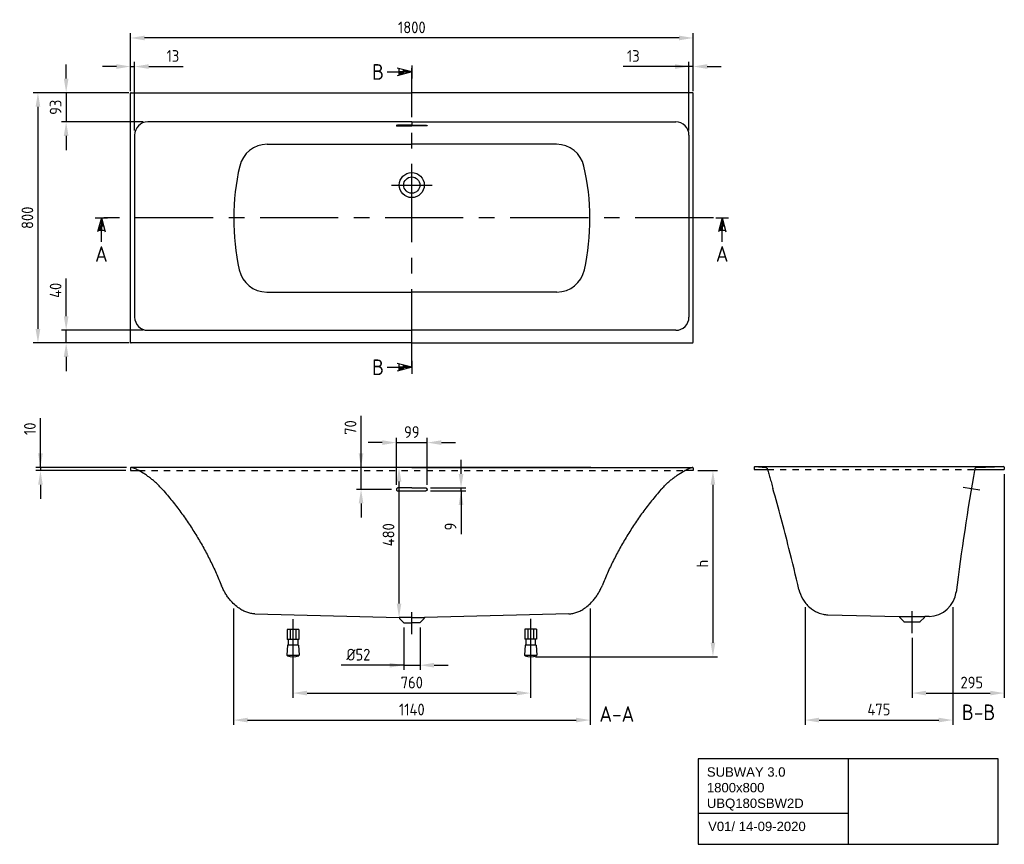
# Model space of a CAD drawing. Extents: x 9142 to 12292, y -1637 to 1000.
import ezdxf
from ezdxf.enums import TextEntityAlignment as Align

# ---------------------------------------------------------------- set-up
doc = ezdxf.new("R2010")
doc.units = 0
doc.header["$LTSCALE"] = 200
doc.header["$MEASUREMENT"] = 0
doc.linetypes.add('CENTER', pattern=[2, 1.25, -0.25, 0.25, -0.25])
doc.linetypes.add('HIDDEN', pattern=[0.2, 0.1, -0.1])
doc.layers.get('DEFPOINTS').update_dxf_attribs({"linetype": 'CONTINUOUS'})
for name, color, linetype in [('BEMATING', 7, 'CONTINUOUS'), ('HARTLIJN', 7, 'CENTER'), ('HULPLIJN', 7, 'HIDDEN'), ('PEN1', 7, 'CONTINUOUS'), ('PEN2', 7, 'CONTINUOUS')]:
    doc.layers.add(name, color=color, linetype=linetype)
doc.styles.add('ISO', font='ISO')
doc.styles.add('iso_text', font='isocp.shx')
doc.dimstyles.new('H2_5OS15', dxfattribs={"dimscale": 15, "dimtxt": 2.5, "dimasz": 3, "dimexe": 1, "dimexo": 1, "dimgap": 1, "dimtad": 1, "dimdec": 0, "dimdsep": 46, "dimtxsty": 'ISO', "dimcen": 0, "dimdle": 1.3, "dimclrd": 256, "dimclre": 256, "dimclrt": 7, "dimadec": 0, "dimazin": 0, "dimtfac": 0.714286, "dimtdec": 0, "dimtmove": 0, "dimatfit": 3, "dimfxl": 1, "dimtvp": 1, "dimtolj": 1, "dimarcsym": 0})

# ---------------------------------------------------------------- blocks, each defined once
blk = doc.blocks.new('*D43')
at = {"layer": 'DEFPOINTS', "color": 0}
for p in [(11296.341486, -442.07614), (10776.449402, -1037.228515), (11359.58079, -1037.228515)]:
    blk.add_point(p, dxfattribs=at)
at = {"layer": 'PEN1', "lineweight": -2}
for p, q in [((11311.341486, -442.07614), (11374.58079, -442.07614)), ((11359.58079, -487.07614), (11359.58079, -992.228515)), ((10791.449402, -1037.228515), (11374.58079, -1037.228515))]:
    blk.add_line(p, q, dxfattribs=at)
at = {"layer": 'PEN1'}
for points in [[(11367.08079, -487.07614), (11352.08079, -487.07614), (11359.58079, -442.07614)], [(11352.08079, -992.228515), (11367.08079, -992.228515), (11359.58079, -1037.228515)]]:
    blk.add_solid(points, dxfattribs=at)
at = {"layer": 'PEN1', "color": 7, "insert": (11325.83079, -739.652328), "char_height": 37.5, "attachment_point": 5, "rotation": 90, "style": 'ISO'}
blk.add_mtext('\\A1;h', dxfattribs=at)
blk = doc.blocks.new('*D108')
at = {"layer": 'DEFPOINTS', "color": 0}
for p in [(10370.551594, -928.336368), (10422.551594, -928.138586), (10422.551594, -1064.269297)]:
    blk.add_point(p, dxfattribs=at)
at = {"layer": 'PEN1', "lineweight": -2}
for p, q in [((10370.551594, -943.336368), (10370.551594, -1079.269297)), ((10422.551594, -943.138586), (10422.551594, -1079.269297)), ((10370.551594, -1064.269297), (10170.194452, -1064.269297)), ((10325.551594, -1064.269297), (10280.551594, -1064.269297)), ((10370.551594, -1064.269297), (10422.551594, -1064.269297)), ((10467.551594, -1064.269297), (10512.551594, -1064.269297))]:
    blk.add_line(p, q, dxfattribs=at)
at = {"layer": 'PEN1'}
for points in [[(10325.551594, -1071.769297), (10325.551594, -1056.769297), (10370.551594, -1064.269297)], [(10467.551594, -1056.769297), (10467.551594, -1071.769297), (10422.551594, -1064.269297)]]:
    blk.add_solid(points, dxfattribs=at)
at = {"layer": 'PEN1', "color": 7, "insert": (10225.373023, -1030.519297), "char_height": 37.5, "attachment_point": 5, "style": 'ISO'}
blk.add_mtext('\\A1;%%c52', dxfattribs=at)
blk = doc.blocks.new('*D109')
at = {"layer": 'DEFPOINTS', "color": 0}
for p in [(10016.230583, -985.395975), (10776.449402, -985.101914), (10776.449402, -1153.337796)]:
    blk.add_point(p, dxfattribs=at)
at = {"layer": 'PEN1', "lineweight": -2}
for p, q in [((10016.230583, -1000.395975), (10016.230583, -1168.337796)), ((10776.449402, -1000.101914), (10776.449402, -1168.337796)), ((10061.230583, -1153.337796), (10731.449402, -1153.337796))]:
    blk.add_line(p, q, dxfattribs=at)
at = {"layer": 'PEN1'}
for points in [[(10061.230583, -1145.837796), (10061.230583, -1160.837796), (10016.230583, -1153.337796)], [(10731.449402, -1160.837796), (10731.449402, -1145.837796), (10776.449402, -1153.337796)]]:
    blk.add_solid(points, dxfattribs=at)
at = {"layer": 'PEN1', "color": 7, "insert": (10396.339993, -1119.587796), "char_height": 37.5, "attachment_point": 5, "style": 'ISO'}
blk.add_mtext('\\A1;760', dxfattribs=at)
blk = doc.blocks.new('*D110')
at = {"layer": 'DEFPOINTS', "color": 0}
for p in [(9826.016281, -867.580328), (10966.790562, -867.459912), (10966.790562, -1239.590067)]:
    blk.add_point(p, dxfattribs=at)
at = {"layer": 'PEN1', "lineweight": -2}
for p, q in [((9826.016281, -882.580328), (9826.016281, -1254.590067)), ((10966.790562, -882.459912), (10966.790562, -1254.590067)), ((9871.016281, -1239.590067), (10921.790562, -1239.590067))]:
    blk.add_line(p, q, dxfattribs=at)
at = {"layer": 'PEN1'}
for points in [[(9871.016281, -1232.090067), (9871.016281, -1247.090067), (9826.016281, -1239.590067)], [(10921.790562, -1247.090067), (10921.790562, -1232.090067), (10966.790562, -1239.590067)]]:
    blk.add_solid(points, dxfattribs=at)
at = {"layer": 'PEN1', "color": 7, "insert": (10396.403422, -1205.840067), "char_height": 37.5, "attachment_point": 5, "style": 'ISO'}
blk.add_mtext('\\A1;1140', dxfattribs=at)
blk = doc.blocks.new('*D111')
at = {"layer": 'DEFPOINTS', "color": 0}
for p in [(11654.218889, -863.504398), (12126.761106, -863.311888), (12126.761106, -1239.590067)]:
    blk.add_point(p, dxfattribs=at)
at = {"layer": 'PEN1', "lineweight": -2}
for p, q in [((11654.218889, -878.504398), (11654.218889, -1254.590067)), ((12126.761106, -878.311888), (12126.761106, -1254.590067)), ((11699.218889, -1239.590067), (12081.761106, -1239.590067))]:
    blk.add_line(p, q, dxfattribs=at)
at = {"layer": 'PEN1'}
for points in [[(11699.218889, -1232.090067), (11699.218889, -1247.090067), (11654.218889, -1239.590067)], [(12081.761106, -1247.090067), (12081.761106, -1232.090067), (12126.761106, -1239.590067)]]:
    blk.add_solid(points, dxfattribs=at)
at = {"layer": 'PEN1', "color": 7, "insert": (11890.489998, -1205.840067), "char_height": 37.5, "attachment_point": 5, "style": 'ISO'}
blk.add_mtext('\\A1;475', dxfattribs=at)
blk = doc.blocks.new('*D112')
at = {"layer": 'DEFPOINTS', "color": 0}
for p in [(10355.423081, -432.098008), (10984.195578, -432.098008), (10355.423081, -912.052434)]:
    blk.add_point(p, dxfattribs=at)
at = {"layer": 'PEN1', "lineweight": -2}
for p, q in [((10969.195578, -432.098008), (10340.423081, -432.098008)), ((10355.423081, -867.052434), (10355.423081, -477.098008)), ((10340.423081, -912.052434), (10340.423081, -912.052434))]:
    blk.add_line(p, q, dxfattribs=at)
at = {"layer": 'PEN1'}
for points in [[(10362.923081, -477.098008), (10347.923081, -477.098008), (10355.423081, -432.098008)], [(10347.923081, -867.052434), (10362.923081, -867.052434), (10355.423081, -912.052434)]]:
    blk.add_solid(points, dxfattribs=at)
at = {"layer": 'PEN1', "color": 7, "insert": (10321.673081, -647.104252), "char_height": 37.5, "attachment_point": 5, "rotation": 90, "style": 'ISO'}
blk.add_mtext('\\A1;480', dxfattribs=at)
blk = doc.blocks.new('*D113')
at = {"layer": 'DEFPOINTS', "color": 0}
for p in [(10445.841277, -352.511289), (10346.841695, -502.076574), (10445.841277, -502.076574)]:
    blk.add_point(p, dxfattribs=at)
at = {"layer": 'PEN1', "lineweight": -2}
for p, q in [((10346.841695, -487.076574), (10346.841695, -337.511289)), ((10445.841277, -487.076574), (10445.841277, -337.511289)), ((10301.841695, -352.511289), (10256.841695, -352.511289)), ((10346.841695, -352.511289), (10445.841277, -352.511289)), ((10490.841277, -352.511289), (10535.841277, -352.511289))]:
    blk.add_line(p, q, dxfattribs=at)
at = {"layer": 'PEN1'}
for points in [[(10301.841695, -360.011289), (10301.841695, -345.011289), (10346.841695, -352.511289)], [(10490.841277, -345.011289), (10490.841277, -360.011289), (10445.841277, -352.511289)]]:
    blk.add_solid(points, dxfattribs=at)
at = {"layer": 'PEN1', "color": 7, "insert": (10396.341486, -318.761289), "char_height": 37.5, "attachment_point": 5, "style": 'ISO'}
blk.add_mtext('\\A1;99', dxfattribs=at)
blk = doc.blocks.new('*D114')
at = {"layer": 'DEFPOINTS', "color": 0}
for p in [(10233.932621, -432.110496), (10335.275593, -432.110496), (10346.841695, -502.076574)]:
    blk.add_point(p, dxfattribs=at)
at = {"layer": 'PEN1', "lineweight": -2}
for p, q in [((10233.932621, -432.110496), (10233.932621, -266.574782)), ((10233.932621, -387.110496), (10233.932621, -342.110496)), ((10320.275593, -432.110496), (10218.932621, -432.110496)), ((10233.932621, -502.076574), (10233.932621, -432.110496)), ((10331.841695, -502.076574), (10218.932621, -502.076574)), ((10233.932621, -547.076574), (10233.932621, -592.076574))]:
    blk.add_line(p, q, dxfattribs=at)
at = {"layer": 'PEN1'}
for points in [[(10226.432621, -387.110496), (10241.432621, -387.110496), (10233.932621, -432.110496)], [(10241.432621, -547.076574), (10226.432621, -547.076574), (10233.932621, -502.076574)]]:
    blk.add_solid(points, dxfattribs=at)
at = {"layer": 'PEN1', "color": 7, "insert": (10200.182621, -304.342639), "char_height": 37.5, "attachment_point": 5, "rotation": 90, "style": 'ISO'}
blk.add_mtext('\\A1;70', dxfattribs=at)
blk = doc.blocks.new('*D115')
at = {"layer": 'DEFPOINTS', "color": 0}
for p in [(9496.341486, 941.197695), (9496.341486, 756.197695), (11296.341486, 756.197695)]:
    blk.add_point(p, dxfattribs=at)
at = {"layer": 'PEN1', "lineweight": -2}
for p, q in [((9496.341486, 771.197695), (9496.341486, 956.197695)), ((11296.341486, 771.197695), (11296.341486, 956.197695)), ((11251.341486, 941.197695), (9541.341486, 941.197695))]:
    blk.add_line(p, q, dxfattribs=at)
at = {"layer": 'PEN1'}
for points in [[(9541.341486, 948.697695), (9541.341486, 933.697695), (9496.341486, 941.197695)], [(11251.341486, 933.697695), (11251.341486, 948.697695), (11296.341486, 941.197695)]]:
    blk.add_solid(points, dxfattribs=at)
at = {"layer": 'PEN1', "color": 7, "insert": (10396.341486, 974.947695), "char_height": 37.5, "attachment_point": 5, "style": 'ISO'}
blk.add_mtext('\\A1;1800', dxfattribs=at)
blk = doc.blocks.new('*D116')
at = {"layer": 'DEFPOINTS', "color": 0}
for p in [(9509.690694, 849.808636), (9496.341486, 756.197695), (9509.690694, 630.848487)]:
    blk.add_point(p, dxfattribs=at)
at = {"layer": 'PEN1', "lineweight": -2}
for p, q in [((9496.341486, 771.197695), (9496.341486, 864.808636)), ((9509.690694, 645.848487), (9509.690694, 864.808636)), ((9451.341486, 849.808636), (9406.341486, 849.808636)), ((9496.341486, 849.808636), (9509.690694, 849.808636)), ((9554.690694, 849.808636), (9664.512122, 849.808636))]:
    blk.add_line(p, q, dxfattribs=at)
at = {"layer": 'PEN1'}
for points in [[(9451.341486, 842.308636), (9451.341486, 857.308636), (9496.341486, 849.808636)], [(9554.690694, 857.308636), (9554.690694, 842.308636), (9509.690694, 849.808636)]]:
    blk.add_solid(points, dxfattribs=at)
at = {"layer": 'PEN1', "color": 7, "insert": (9632.101408, 883.558636), "char_height": 37.5, "attachment_point": 5, "style": 'ISO'}
blk.add_mtext('\\A1;13', dxfattribs=at)
blk = doc.blocks.new('*D117')
at = {"layer": 'DEFPOINTS', "color": 0}
for p in [(11282.992279, 849.808636), (11296.341486, 756.197695), (11282.992279, 630.848487)]:
    blk.add_point(p, dxfattribs=at)
at = {"layer": 'PEN1', "lineweight": -2}
for p, q in [((11282.992279, 645.848487), (11282.992279, 864.808636)), ((11296.341486, 771.197695), (11296.341486, 864.808636)), ((11282.992279, 849.808636), (11072.502201, 849.808636)), ((11237.992279, 849.808636), (11192.992279, 849.808636)), ((11296.341486, 849.808636), (11282.992279, 849.808636)), ((11341.341486, 849.808636), (11386.341486, 849.808636))]:
    blk.add_line(p, q, dxfattribs=at)
at = {"layer": 'PEN1'}
for points in [[(11237.992279, 842.308636), (11237.992279, 857.308636), (11282.992279, 849.808636)], [(11341.341486, 857.308636), (11341.341486, 842.308636), (11296.341486, 849.808636)]]:
    blk.add_solid(points, dxfattribs=at)
at = {"layer": 'PEN1', "color": 7, "insert": (11104.912915, 883.558636), "char_height": 37.5, "attachment_point": 5, "style": 'ISO'}
blk.add_mtext('\\A1;13', dxfattribs=at)
blk = doc.blocks.new('DRSNDE_V')
at = {"layer": 'BEMATING'}
for p, q in [((0, 0), (-12.113735, -45.209075)), ((0, 0), (12.113735, -45.209075)), ((0, -77.181078), (0, 0)), ((0, 0), (0, -39.6)), ((-6.872869, -25.649895), (6.872869, -25.649895)), ((-10.610788, -39.6), (10.610788, -39.6)), ((0, -39.6), (-10.610788, -39.6))]:
    blk.add_line(p, q, dxfattribs=at)
for points in [[(0, 0), (0, -25.649895), (6.872869, -25.649895)], [(-6.872869, -25.649895), (0, -25.649895), (-10.610788, -39.6), (0, -39.6)]]:
    blk.add_solid(points, dxfattribs=at)
at = {"layer": 'PEN2'}
for p, q in [((-20, 0), (0, 0)), ((0, 0), (20, 0))]:
    blk.add_line(p, q, dxfattribs=at)
at = {"layer": 'PEN2', "style": 'ISO'}
blk.add_attdef('A', text='', height=50, dxfattribs=at).set_placement((-0.076264, -115.657709), align=Align.MIDDLE)
blk = doc.blocks.new('*D118')
at = {"layer": 'DEFPOINTS', "color": 0}
for p in [(9506.341486, 766.197695), (9200.341486, -33.802305), (9507.302221, -33.802305)]:
    blk.add_point(p, dxfattribs=at)
at = {"layer": 'PEN1', "lineweight": -2}
for p, q in [((9491.341486, 766.197695), (9185.341486, 766.197695)), ((9200.341486, 721.197695), (9200.341486, 11.197695)), ((9492.302221, -33.802305), (9185.341486, -33.802305))]:
    blk.add_line(p, q, dxfattribs=at)
at = {"layer": 'PEN1'}
for points in [[(9207.841486, 721.197695), (9192.841486, 721.197695), (9200.341486, 766.197695)], [(9192.841486, 11.197695), (9207.841486, 11.197695), (9200.341486, -33.802305)]]:
    blk.add_solid(points, dxfattribs=at)
at = {"layer": 'PEN1', "color": 7, "insert": (9166.591486, 366.197695), "char_height": 37.5, "attachment_point": 5, "rotation": 90, "style": 'ISO'}
blk.add_mtext('\\A1;800', dxfattribs=at)
blk = doc.blocks.new('*D119')
at = {"layer": 'DEFPOINTS', "color": 0}
for p in [(9498.341486, 766.197695), (9290.584393, 672.848487), (9551.690694, 672.848487)]:
    blk.add_point(p, dxfattribs=at)
at = {"layer": 'PEN1', "lineweight": -2}
for p, q in [((9290.584393, 811.197695), (9290.584393, 856.197695)), ((9483.341486, 766.197695), (9275.584393, 766.197695)), ((9290.584393, 766.197695), (9290.584393, 672.848487)), ((9536.690694, 672.848487), (9275.584393, 672.848487)), ((9290.584393, 627.848487), (9290.584393, 582.848487))]:
    blk.add_line(p, q, dxfattribs=at)
at = {"layer": 'PEN1'}
for points in [[(9283.084393, 811.197695), (9298.084393, 811.197695), (9290.584393, 766.197695)], [(9298.084393, 627.848487), (9283.084393, 627.848487), (9290.584393, 672.848487)]]:
    blk.add_solid(points, dxfattribs=at)
at = {"layer": 'PEN1', "color": 7, "insert": (9256.834393, 719.523091), "char_height": 37.5, "attachment_point": 5, "rotation": 90, "style": 'ISO'}
blk.add_mtext('\\A1;93', dxfattribs=at)
blk = doc.blocks.new('*D120')
at = {"layer": 'DEFPOINTS', "color": 0}
for p in [(9290.584393, 6.546902), (9551.690694, 6.546902), (9499.302221, -33.802305)]:
    blk.add_point(p, dxfattribs=at)
at = {"layer": 'PEN1', "lineweight": -2}
for p, q in [((9290.584393, 51.546902), (9290.584393, 172.082617)), ((9536.690694, 6.546902), (9275.584393, 6.546902)), ((9290.584393, -33.802305), (9290.584393, 6.546902)), ((9484.302221, -33.802305), (9275.584393, -33.802305)), ((9290.584393, -78.802305), (9290.584393, -123.802305))]:
    blk.add_line(p, q, dxfattribs=at)
at = {"layer": 'PEN1'}
for points in [[(9283.084393, 51.546902), (9298.084393, 51.546902), (9290.584393, 6.546902)], [(9298.084393, -78.802305), (9283.084393, -78.802305), (9290.584393, -33.802305)]]:
    blk.add_solid(points, dxfattribs=at)
at = {"layer": 'PEN1', "color": 7, "insert": (9256.834393, 134.314759), "char_height": 37.5, "attachment_point": 5, "rotation": 90, "style": 'ISO'}
blk.add_mtext('\\A1;40', dxfattribs=at)
blk = doc.blocks.new('*D121')
at = {"layer": 'DEFPOINTS', "color": 0}
for p in [(9498.622202, -432.07614), (9208.341486, -442.07614), (9496.341486, -442.07614)]:
    blk.add_point(p, dxfattribs=at)
at = {"layer": 'PEN1', "lineweight": -2}
for p, q in [((9208.341486, -432.07614), (9208.341486, -274.57614)), ((9208.341486, -387.07614), (9208.341486, -342.07614)), ((9483.622202, -432.07614), (9193.341486, -432.07614)), ((9208.341486, -432.07614), (9208.341486, -442.07614)), ((9481.341486, -442.07614), (9193.341486, -442.07614)), ((9208.341486, -487.07614), (9208.341486, -532.07614))]:
    blk.add_line(p, q, dxfattribs=at)
at = {"layer": 'PEN1'}
for points in [[(9200.841486, -387.07614), (9215.841486, -387.07614), (9208.341486, -432.07614)], [(9215.841486, -487.07614), (9200.841486, -487.07614), (9208.341486, -442.07614)]]:
    blk.add_solid(points, dxfattribs=at)
at = {"layer": 'PEN1', "color": 7, "insert": (9174.591486, -308.32614), "char_height": 37.5, "attachment_point": 5, "rotation": 90, "style": 'ISO'}
blk.add_mtext('\\A1;10', dxfattribs=at)
blk = doc.blocks.new('*D122')
at = {"layer": 'DEFPOINTS', "color": 0}
for p in [(10441.341486, -497.639732), (10553.813574, -497.639732), (10441.341486, -506.513451)]:
    blk.add_point(p, dxfattribs=at)
at = {"layer": 'PEN1', "lineweight": -2}
for p, q in [((10553.813574, -452.639732), (10553.813574, -407.639732)), ((10456.341486, -497.639732), (10568.813574, -497.639732)), ((10553.813574, -506.513451), (10553.813574, -497.639732)), ((10456.341486, -506.513451), (10568.813574, -506.513451)), ((10553.813574, -506.513451), (10553.813574, -645.263451)), ((10553.813574, -551.513451), (10553.813574, -596.513451))]:
    blk.add_line(p, q, dxfattribs=at)
at = {"layer": 'PEN1'}
for points in [[(10546.313574, -452.639732), (10561.313574, -452.639732), (10553.813574, -497.639732)], [(10561.313574, -551.513451), (10546.313574, -551.513451), (10553.813574, -506.513451)]]:
    blk.add_solid(points, dxfattribs=at)
at = {"layer": 'PEN1', "color": 7, "insert": (10520.063574, -620.888451), "char_height": 37.5, "attachment_point": 5, "rotation": 90, "style": 'ISO'}
blk.add_mtext('\\A1;9', dxfattribs=at)
blk = doc.blocks.new('*D123')
at = {"layer": 'DEFPOINTS', "color": 0}
for p in [(12291.623731, -438.861855), (11996.623731, -962.104625), (12291.623731, -1153.337796)]:
    blk.add_point(p, dxfattribs=at)
at = {"layer": 'PEN1', "lineweight": -2}
for p, q in [((12291.623731, -453.861855), (12291.623731, -1168.337796)), ((11996.623731, -977.104625), (11996.623731, -1168.337796)), ((12041.623731, -1153.337796), (12246.623731, -1153.337796))]:
    blk.add_line(p, q, dxfattribs=at)
at = {"layer": 'PEN1'}
for points in [[(12041.623731, -1145.837796), (12041.623731, -1160.837796), (11996.623731, -1153.337796)], [(12246.623731, -1160.837796), (12246.623731, -1145.837796), (12291.623731, -1153.337796)]]:
    blk.add_solid(points, dxfattribs=at)
at = {"layer": 'PEN1', "color": 7, "insert": (12187.656103, -1119.587796), "char_height": 37.5, "attachment_point": 5, "style": 'ISO'}
blk.add_mtext('\\A1;295', dxfattribs=at)

msp = doc.modelspace()

# ---------------------------------------------------------------- linework, layer by layer
at = {"layer": 'HARTLIJN'}
for p, q in [((10396.3, -111.7), (10396.3, 845)), ((10331.6, 470.8), (10461, 470.8)), ((11361.1, 366.2), (9388.2, 366.2)), ((10396.3, -965.3), (10396.3, -894.6)), ((11996.6, -962.1), (11996.6, -891.3))]:
    msp.add_line(p, q, dxfattribs=at)
at = {"layer": 'HULPLIJN'}
for p, q in [((11534.2, -438.9), (12197, -438.8)), ((9523.4, -442.2), (11269.3, -442.2))]:
    msp.add_line(p, q, dxfattribs=at)
at = {"layer": 'PEN1'}
for p, q in [((10396.3, 853), (10396.3, 812)), ((10317.1, 832.5), (10396.3, 832.5)), ((10396.3, 832.5), (10350, 844.9)), ((10396.3, 832.5), (10350, 820)), ((10355.7, 821.6), (10355.7, 843.4)), ((10396.3, 832.5), (10355.7, 832.5)), ((10355.7, 832.5), (10355.7, 821.6)), ((10370, 825.4), (10370, 839.5)), ((9496.3, -31.8), (9496.3, 764.2)), ((9496.3, -30.8), (9496.3, 763.2)), ((9498.3, 766.2), (10396.3, 766.2)), ((11294.3, 766.2), (10396.3, 766.2)), ((11296.3, -31.8), (11296.3, 764.2)), ((11296.3, -30.8), (11296.3, 763.2)), ((10396.3, 672.8), (9551.7, 672.8)), ((10396.3, 672.8), (11241, 672.8)), ((10396.3, 672.1), (10396.3, 661.9)), ((10396.3, 672.1), (10396.3, 661.9)), ((9509.7, 630.8), (9509.7, 48.5)), ((11283, 630.8), (11283, 48.5)), ((9933.5, 601.3), (10396.3, 601.3)), ((10859.2, 601.3), (10396.3, 601.3)), ((9509.7, 366.2), (9509.9, 366.2)), ((11283, 366.2), (11282.8, 366.2)), ((9932.2, 128.8), (10396.3, 128.8)), ((10860.5, 128.8), (10396.3, 128.8)), ((9551.7, 6.5), (10396.3, 6.5)), ((11241, 6.5), (10396.3, 6.5)), ((10396.3, -33.8), (9498.3, -33.8)), ((10396.3, -33.8), (11294.3, -33.8)), ((10396.3, -91.2), (10396.3, -132.2)), ((10317.1, -111.7), (10396.3, -111.7)), ((10396.3, -111.7), (10350, -99.3)), ((10396.3, -111.7), (10350, -124.1)), ((10355.7, -122.6), (10355.7, -100.8)), ((10396.3, -111.7), (10355.7, -111.7)), ((10355.7, -111.7), (10355.7, -122.6)), ((10370, -118.8), (10370, -104.7)), ((9496.6, -434), (9496.3, -442.1)), ((10396.3, -432.1), (9498.6, -432.1)), ((9509.7, -435.1), (9499.2, -432.1)), ((10396.3, -432.1), (11294.1, -432.1)), ((11283, -435.1), (11293.5, -432.1)), ((11296.1, -434), (11296.3, -442.1)), ((11491.9, -430.8), (11491.6, -438.9)), ((11491.6, -438.9), (11534.2, -438.9)), ((11493.9, -428.9), (12289.3, -428.9)), ((11493.9, -428.9), (11528.6, -431.6)), ((11532.8, -434.5), (11532.8, -434.6)), ((11532.8, -434.6), (11532.9, -434.8)), ((12197, -438.8), (12291.6, -438.9)), ((12202.3, -431.7), (12289.3, -428.9)), ((12291.3, -430.8), (12291.6, -438.9)), ((9496.3, -442.1), (9523.2, -442.1)), ((11296.3, -442.1), (11269.5, -442.1)), ((10396.3, -497.6), (10351.3, -497.6)), ((10396.3, -497.6), (10441.3, -497.6)), ((12160.1, -494.5), (12213, -503.3)), ((10351.3, -506.5), (10441.3, -506.5)), ((9893.8, -899.9), (10355.4, -912.1)), ((10396.3, -912.1), (10355.4, -912.1)), ((10356.4, -913), (10356.5, -914.2)), ((10396.3, -912.1), (10437.2, -912.1)), ((10436.3, -913), (10436.2, -914.2)), ((10898.8, -899.9), (10437.2, -912.1)), ((11723.8, -902.7), (11724.2, -902.7)), ((11726.6, -902.8), (11955.7, -908.8)), ((11955.7, -908.8), (12037.5, -908.8)), ((11956.7, -909.8), (11956.8, -911)), ((11970.3, -924.9), (11957.1, -911.6)), ((11957.1, -911.6), (11970.3, -924.9)), ((12022.9, -924.9), (12036.1, -911.6)), ((12036.1, -911.6), (12022.9, -924.9)), ((12036.5, -909.8), (12036.4, -911)), ((12051.1, -908.5), (12037.5, -908.8)), ((10016.2, -916.5), (10016.2, -1055.4)), ((10356.8, -914.8), (10370, -928.1)), ((10370.8, -928.4), (10396.3, -928.4)), ((10421.9, -928.4), (10396.3, -928.4)), ((10435.9, -914.8), (10422.6, -928.1)), ((10776.4, -916.2), (10776.4, -1055.1)), ((11971, -925.1), (12022.2, -925.1)), ((10035.2, -949.6), (9997.2, -949.6)), ((9997.2, -949.6), (9997.2, -981.6)), ((10007.2, -949.6), (10007.2, -981.6)), ((10025.2, -949.6), (10025.2, -981.6)), ((10035.2, -949.6), (10035.2, -981.6)), ((10795.4, -949.3), (10757.4, -949.3)), ((10757.4, -949.3), (10757.4, -981.3)), ((10767.4, -949.3), (10767.4, -981.3)), ((10785.4, -949.3), (10785.4, -981.3)), ((10795.4, -949.3), (10795.4, -981.3)), ((9998.6, -1000.5), (9997, -1032.1)), ((10035.2, -981.6), (9997.2, -981.6)), ((10034, -1000.5), (9998.6, -1000.5)), ((10001.2, -981.6), (10001.2, -1000.5)), ((10031.2, -981.6), (10031.2, -1000.5)), ((10034, -1000.5), (10035.6, -1032.1)), ((10758.8, -1000.2), (10757.2, -1031.8)), ((10795.4, -981.3), (10757.4, -981.3)), ((10794.2, -1000.3), (10758.8, -1000.2)), ((10761.4, -981.3), (10761.4, -1000.2)), ((10791.4, -981.3), (10791.4, -1000.2)), ((10794.2, -1000.3), (10795.8, -1031.8)), ((10035.7, -1033.5), (9996.9, -1033.5)), ((10795.9, -1033.3), (10757.1, -1033.2)), ((11311.9, -1363.5), (11311.9, -1636.8)), ((12271.9, -1363.5), (11311.9, -1363.5)), ((11791.9, -1363.5), (11791.9, -1636.8)), ((12271.9, -1636.8), (12271.9, -1363.5)), ((11311.9, -1536.8), (11791.9, -1536.8)), ((11311.9, -1636.8), (12271.9, -1636.8))]:
    msp.add_line(p, q, dxfattribs=at)
for points in [[(9531.3, -446.7), (9528.7, -445.2), (9526, -443.7), (9523.4, -442.2), (9520.7, -440.7), (9518.1, -439.3), (9515.4, -437.9), (9512.8, -436.6), (9509.7, -435.1)], [(11261.3, -446.7), (11264, -445.2), (11266.6, -443.7), (11269.3, -442.2), (11272, -440.7), (11274.6, -439.3), (11277.3, -437.9), (11279.9, -436.6), (11283, -435.1)], [(9599.3, -502.8), (9597.2, -500.4), (9595, -498.1), (9592.9, -495.8), (9590.7, -493.5), (9588.4, -491.2), (9586.2, -489), (9583.9, -486.7), (9581.6, -484.6), (9579.3, -482.4), (9576.9, -480.2), (9574.5, -478.1), (9572.2, -476), (9569.7, -474), (9567.3, -472), (9564.8, -470), (9562.4, -468), (9559.9, -466), (9557.3, -464.1), (9554.8, -462.2), (9552.2, -460.4), (9549.7, -458.6), (9547.1, -456.8), (9544.5, -455), (9541.9, -453.3), (9539.3, -451.6), (9536.6, -449.9), (9531.3, -446.7)], [(11193.4, -502.8), (11195.5, -500.4), (11197.7, -498.1), (11199.8, -495.8), (11202, -493.5), (11204.3, -491.2), (11206.5, -489), (11208.8, -486.7), (11211.1, -484.6), (11213.4, -482.4), (11215.8, -480.2), (11218.1, -478.1), (11220.5, -476), (11222.9, -474), (11225.4, -472), (11227.8, -470), (11230.3, -468), (11232.8, -466), (11235.3, -464.1), (11237.9, -462.2), (11240.4, -460.4), (11243, -458.6), (11245.6, -456.8), (11248.2, -455), (11250.8, -453.3), (11253.4, -451.6), (11256.1, -449.9), (11261.3, -446.7)]]:
    msp.add_lwpolyline(points, dxfattribs=at)
for radius in [40, 26]:
    msp.add_circle((10396.3, 470.8), radius, dxfattribs=at)
for centre, radius, start, end in [((9498.3, 764.2), 2, 90, 180), ((11294.3, 764.2), 2, 0, 90), ((9551.7, 630.8), 42, 90, 180), ((11241, 630.8), 42, 0, 90), ((9933.5, 511.3), 90, 90, 167.1829), ((10859.2, 511.3), 90, 12.8171, 90), ((10589, 362.2), 762.3, 167.1829, 192.3149), ((10203.7, 362.2), 762.3, 347.6851, 12.8171), ((9932.2, 218.8), 90, 192.3149, 270), ((10860.5, 218.8), 90, 270, 347.6851), ((9551.7, 48.5), 42, 180, 270), ((11241, 48.5), 42, 270, 0), ((9498.3, -31.8), 2, 180, 270), ((11294.3, -31.8), 2, 270, 360), ((9498.6, -434.1), 2, 74.4703, 178), ((11294.1, -434.1), 2, 2, 105.5297), ((11493.9, -430.9), 2, 90, 178), ((11528.2, -436.6), 5, 17.4711, 85.502), ((19265.2, -1705.9), 7180.9, 169.81234, 173.00915), ((12202.5, -436.7), 5, 91.886, 169.8114), ((12289.3, -430.9), 2, 2, 90), ((10351.2, -502.1), 4.38, 148.6744, 189.1776), ((10441.5, -502.1), 4.38, 350.8224, 31.3256), ((4816.1, -2405.8), 7000, 14.18315, 15.80254), ((4815.4, -2406), 7000.7, 13.07542, 14.18309), ((12048.7, -818.5), 90, 271.5, 352.9868), ((19277, -1707.7), 7192.8, 172.98683, 173.0065), ((10355.4, -913.1), 1, 5, 88.5), ((10437.3, -913.1), 1, 91.5, 175), ((11955.7, -909.8), 1, 5, 88.5), ((11957.8, -910.9), 1, 185, 225), ((12035.4, -910.9), 1, 315, 355), ((12037.5, -909.8), 1, 91.5, 175), ((10357.5, -914.1), 1, 185, 225), ((10370.8, -927.4), 1, 225, 270), ((10421.9, -927.4), 1, 270, 315), ((10435.2, -914.1), 1, 315, 355), ((11971, -924.1), 1, 225, 245.5302), ((11971, -924.1), 1, 225, 270), ((12022.2, -924.1), 1, 270, 315), ((9999, -1032.2), 2, 177, 248.3077), ((10016.4, -988.5), 49.1, 248.3077, 291.532), ((10033.6, -1032.2), 2, 291.532, 3), ((10759.2, -1031.9), 2, 177, 248.3077), ((10776.6, -988.2), 49.1, 248.3077, 291.532), ((10793.8, -1031.9), 2, 291.532, 3)]:
    msp.add_arc(centre, radius, start, end, dxfattribs=at)
for points, knots in [([(10351.3, 661.9), (10350.8, 661.9), (10349.7, 661.8), (10348.4, 661.7), (10347.6, 661.5), (10347.2, 661.4), (10346.9, 661.3), (10346.8, 661.1), (10346.8, 661.1)], [0, 0, 0, 0, 0.372138, 0.68839, 0.810625, 0.903177, 0.964475, 1, 1, 1, 1]), ([(10441.3, 661.9), (10441.9, 661.9), (10443, 661.8), (10444.3, 661.7), (10445.1, 661.5), (10445.5, 661.4), (10445.7, 661.3), (10445.8, 661.1), (10445.8, 661.1)], [0, 0, 0, 0, 0.372138, 0.68839, 0.810625, 0.903177, 0.964475, 1, 1, 1, 1]), ([(10346.9, 661), (10347, 660.9), (10347.1, 660.8), (10347.6, 660.7), (10348.5, 660.5), (10349.8, 660.4), (10350.8, 660.4), (10351.3, 660.4)], [0, 0, 0, 0, 0.051268, 0.127937, 0.35395, 0.65642, 1, 1, 1, 1]), ([(10445.8, 661), (10445.7, 660.9), (10445.6, 660.8), (10445.1, 660.7), (10444.1, 660.5), (10442.8, 660.4), (10441.9, 660.4), (10441.3, 660.4)], [0, 0, 0, 0, 0.051268, 0.127937, 0.35395, 0.65642, 1, 1, 1, 1]), ([(11533, -435.1), (11534.4, -439.6), (11537.4, -449.3), (11541.9, -464.8), (11546.7, -481.7), (11549.9, -493.5), (11551.5, -499.6)], [0, 0, 0, 0, 0.213297, 0.454184, 0.718233, 1, 1, 1, 1]), ([(9599.3, -502.8), (9609.6, -514.6), (9629.6, -538.5), (9657.9, -575.4), (9684.1, -612.9), (9708.4, -651.1), (9730.9, -689.8), (9751.7, -729.2), (9770.7, -769.3), (9782.3, -796.5), (9787.8, -810.2)], [0, 0, 0, 0, 0.130148, 0.258213, 0.384408, 0.509046, 0.632506, 0.755208, 0.877573, 1, 1, 1, 1]), ([(10346.9, -502.8), (10347, -503.3), (10347.3, -504.3), (10348.4, -505.5), (10349.8, -506.3), (10350.8, -506.5), (10351.3, -506.5)], [0, 0, 0, 0, 0.248423, 0.497886, 0.748548, 1, 1, 1, 1]), ([(10351.3, -497.6), (10350.6, -497.6), (10349, -498), (10347.9, -499.1), (10347.5, -499.8)], [0, 0, 0, 0, 0.501491, 1, 1, 1, 1]), ([(10441.3, -497.6), (10442.1, -497.6), (10443.7, -498), (10444.8, -499.1), (10445.2, -499.8)], [0, 0, 0, 0, 0.501491, 1, 1, 1, 1]), ([(10445.8, -502.8), (10445.7, -503.3), (10445.3, -504.3), (10444.3, -505.5), (10442.9, -506.3), (10441.9, -506.5), (10441.3, -506.5)], [0, 0, 0, 0, 0.248423, 0.497886, 0.748548, 1, 1, 1, 1]), ([(11193.4, -502.8), (11183.1, -514.6), (11163, -538.5), (11134.8, -575.4), (11108.6, -612.9), (11084.3, -651.1), (11061.8, -689.8), (11041, -729.2), (11022, -769.3), (11010.4, -796.5), (11004.9, -810.2)], [0, 0, 0, 0, 0.130148, 0.258213, 0.384408, 0.509046, 0.632506, 0.755208, 0.877573, 1, 1, 1, 1]), ([(9893.8, -899.9), (9891.7, -899.9), (9887.3, -899.6), (9878.7, -898.2), (9868, -895.2), (9855.6, -889.7), (9842.3, -881.6), (9828.4, -870.4), (9816.3, -857.6), (9806.7, -845.3), (9799.4, -834.1), (9793, -822.4), (9789.4, -814.3), (9787.8, -810.2)], [0, 0, 0, 0, 0.044572, 0.089225, 0.179389, 0.271549, 0.366155, 0.49897, 0.635554, 0.726865, 0.818505, 0.909777, 1, 1, 1, 1]), ([(10898.8, -899.9), (10901, -899.9), (10905.4, -899.6), (10914, -898.2), (10924.7, -895.2), (10937.1, -889.7), (10950.4, -881.6), (10964.3, -870.4), (10976.4, -857.6), (10985.9, -845.3), (10993.3, -834.1), (10999.7, -822.4), (11003.3, -814.3), (11004.9, -810.2)], [0, 0, 0, 0, 0.044572, 0.089225, 0.179389, 0.271549, 0.366155, 0.49897, 0.635554, 0.726865, 0.818505, 0.909777, 1, 1, 1, 1]), ([(11634.6, -822.2), (11636.9, -832.4), (11645.3, -853.1), (11666.4, -879.4), (11690.1, -895), (11710.6, -901.5), (11721.7, -902.7), (11726.6, -902.8)], [0, 0, 0, 0, 0.267222, 0.532965, 0.766482, 0.9, 1, 1, 1, 1])]:
    msp.add_open_spline(points, degree=3, knots=knots, dxfattribs=at)
for points in [[(10396.3, 661.9), (10381.3, 661.9), (10366.3, 661.9), (10351.3, 661.9)], [(10396.3, 661.9), (10411.3, 661.9), (10426.3, 661.9), (10441.3, 661.9)], [(10346.8, 661.1), (10346.8, 661.1), (10346.9, 661), (10346.9, 661)], [(10351.3, 660.4), (10366.3, 660.3), (10381.3, 660.3), (10396.3, 660.3)], [(10441.3, 660.4), (10426.3, 660.3), (10411.3, 660.3), (10396.3, 660.3)], [(10445.8, 661.1), (10445.8, 661.1), (10445.8, 661), (10445.8, 661)]]:
    msp.add_open_spline(points, degree=3, dxfattribs=at)
for points in [[(10370, 825.4), (10370, 832.5), (10355.7, 821.6), (10355.7, 832.5)], [(10396.3, 832.5), (10370, 832.5), (10370, 839.5)], [(9192.8, 721.2), (9207.8, 721.2), (9200.3, 766.2)], [(10370, -118.8), (10370, -111.7), (10355.7, -122.6), (10355.7, -111.7)], [(10396.3, -111.7), (10370, -111.7), (10370, -104.7)]]:
    msp.add_solid(points, dxfattribs=at)

# ---------------------------------------------------------------- block references
for p in [(9403.3, 366.2), (11389.1, 366.2)]:
    msp.add_blockref('DRSNDE_V', p, dxfattribs=at).add_auto_attribs({'A': 'A'})

# ---------------------------------------------------------------- texts
at = {"layer": 'PEN1', "style": 'ISO'}
for s, p in [('A-A', (10996.5, -1260.2)), ('B-B', (12155.8, -1254.8))]:
    msp.add_text(s, height=50, dxfattribs=at).set_placement(p, align=Align.BOTTOM_LEFT)
at = {"layer": 'PEN1', "char_height": 30, "attachment_point": 1, "style": 'iso_text'}
for s, insert, width in [('{\\fArial|b0|i0|c0|p34;SUBWAY 3.0\\P1800x800\\PUBQ180SBW2D}', (11340.2, -1390.6), 449.1), ('{\\fArial|b0|i0|c0|p34;V01/ 14-09-2020}', (11344.2, -1564.5), 381.9)]:
    msp.add_mtext(s, dxfattribs=dict(at, insert=insert, width=width))
at = {"layer": 'PEN1', "style": 'ISO'}
for p in [(10288.3, 832.5), (10288.3, -111.7)]:
    msp.add_attdef('B', text='', height=50, dxfattribs=at).set_placement(p, align=Align.MIDDLE)

# ---------------------------------------------------------------- dimensions: what is measured, and where the dimension line sits
at = {"layer": 'PEN1'}
for base, p1, p2, picture, middle in [((9496.3, 941.2), (11296.3, 756.2), (9496.3, 756.2), '*D115', (10396.3, 974.9)), ((9509.7, 849.8), (9496.3, 756.2), (9509.7, 630.8), '*D116', (9632.1, 883.6)), ((10445.8, -352.5), (10346.8, -502.1), (10445.8, -502.1), '*D113', (10396.3, -318.8))]:
    dim = msp.add_linear_dim(base=base, p1=p1, p2=p2, dimstyle='H2_5OS15', override={"dimlfac": 1, "dimtxsty": 'ISO', "dimsah": 1, "dimtolj": 1}, dxfattribs=at)
    dim.commit()
    dim.dimension.update_dxf_attribs({"geometry": picture, "text_midpoint": middle})
for base, p1, p2, override, picture, middle in [((11283, 849.8), (11296.3, 756.2), (11283, 630.8), {"dimsah": 1}, '*D117', (11104.9, 849.8)), ((12291.6, -1153.3), (11996.6, -962.1), (12291.6, -438.9), {"dimlfac": 1, "dimtxsty": 'ISO', "dimsah": 1, "dimtolj": 1}, '*D123', (12187.7, -1153.3)), ((10776.4, -1153.3), (10016.2, -985.4), (10776.4, -985.1), {"dimlfac": 1, "dimtxsty": 'ISO', "dimsah": 1, "dimtolj": 1}, '*D109', (10396.3, -1153.3))]:
    dim = msp.add_linear_dim(base=base, p1=p1, p2=p2, dimstyle='H2_5OS15', override=override, dxfattribs=at)
    dim.commit()
    dim.dimension.update_dxf_attribs({"geometry": picture, "text_midpoint": middle, "dimtype": 160})
for base, p1, p2, override, picture, middle in [((9290.6, 672.8), (9498.3, 766.2), (9551.7, 672.8), {"dimsah": 1}, '*D119', (9256.8, 719.5)), ((9200.3, -33.8), (9506.3, 766.2), (9507.3, -33.8), {"dimlfac": 1, "dimtxsty": 'ISO', "dimsah": 1, "dimtolj": 1}, '*D118', (9166.6, 366.2)), ((9290.6, 6.5), (9499.3, -33.8), (9551.7, 6.5), {"dimlfac": 1, "dimtxsty": 'ISO', "dimsah": 1, "dimtolj": 1}, '*D120', (9256.8, 134.3))]:
    dim = msp.add_linear_dim(base=base, p1=p1, p2=p2, angle=90, dimstyle='H2_5OS15', override=override, dxfattribs=at)
    dim.commit()
    dim.dimension.update_dxf_attribs({"geometry": picture, "text_midpoint": middle})
for base, p1, p2, override, picture, middle in [((9208.3, -442.1), (9498.6, -432.1), (9496.3, -442.1), {"dimsah": 1}, '*D121', (9208.3, -308.3)), ((10233.9, -432.1), (10346.8, -502.1), (10335.3, -432.1), {"dimsah": 1}, '*D114', (10233.9, -304.3)), ((10553.8, -497.6), (10441.3, -506.5), (10441.3, -497.6), {"dimsah": 1}, '*D122', (10553.8, -620.9)), ((10355.4, -432.1), (10355.4, -912.1), (10984.2, -432.1), {"dimlfac": 1, "dimtxsty": 'ISO', "dimsah": 1, "dimtolj": 1}, '*D112', (10355.4, -647.1))]:
    dim = msp.add_linear_dim(base=base, p1=p1, p2=p2, angle=90, dimstyle='H2_5OS15', override=override, dxfattribs=at)
    dim.commit()
    dim.dimension.update_dxf_attribs({"geometry": picture, "text_midpoint": middle, "dimtype": 160})
dim = msp.add_linear_dim(base=(11359.6, -1037.2), p1=(11296.3, -442.1), p2=(10776.4, -1037.2), angle=90, text='h', dimstyle='H2_5OS15', override={"dimlfac": 1, "dimtxsty": 'ISO', "dimsah": 1, "dimtolj": 1}, dxfattribs=at)
dim.commit()
dim.dimension.update_dxf_attribs({"geometry": '*D43', "text_midpoint": (11359.6, -739.7), "dimtype": 160})
for base, p1, p2, text, picture, middle in [((10966.8, -1239.6), (9826, -867.6), (10966.8, -867.5), '1140', '*D110', (10396.4, -1205.8)), ((12126.8, -1239.6), (11654.2, -863.5), (12126.8, -863.3), '475', '*D111', (11890.5, -1205.8))]:
    dim = msp.add_linear_dim(base=base, p1=p1, p2=p2, text=text, dimstyle='H2_5OS15', override={"dimlfac": 1, "dimtxsty": 'ISO', "dimsah": 1, "dimtolj": 1}, dxfattribs=at)
    dim.commit()
    dim.dimension.update_dxf_attribs({"geometry": picture, "text_midpoint": middle})
dim = msp.add_linear_dim(base=(10422.6, -1064.3), p1=(10370.6, -928.3), p2=(10422.6, -928.1), text='%%c<>', dimstyle='H2_5OS15', override={"dimsah": 1}, dxfattribs=at)
dim.commit()
dim.dimension.update_dxf_attribs({"geometry": '*D108', "text_midpoint": (10225.4, -1064.3), "dimtype": 160})

doc.saveas('drawing.dxf')
